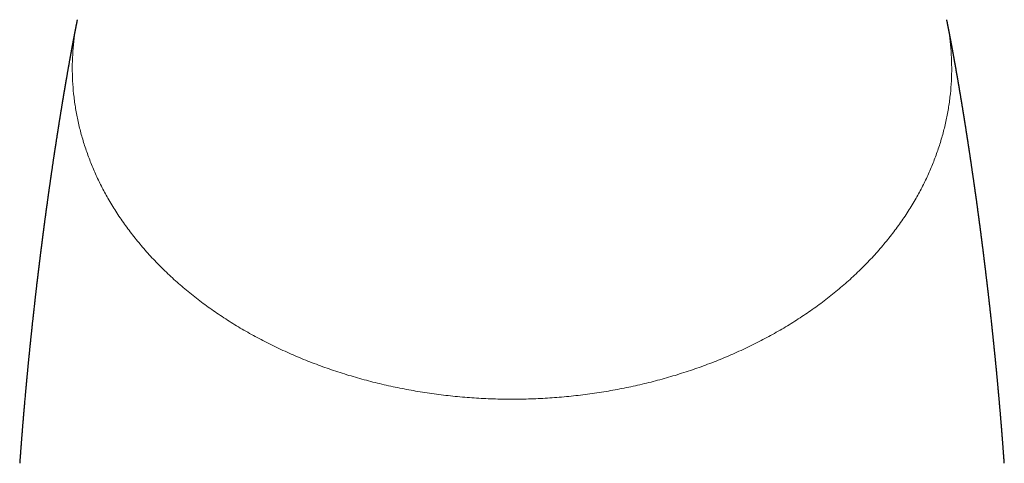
# Model space of a CAD drawing. Header units: millimetres. Extents: x 8 to 538, y 12 to 399.
# Tile 14 of 25: x 265 to 302, y 351 to 367. Entities that reach past the tile are written whole.
import ezdxf

# ---------------------------------------------------------------- set-up
doc = ezdxf.new("R2010")
doc.units = ezdxf.units.MM

msp = doc.modelspace()

# ---------------------------------------------------------------- linework, layer by layer
at = {"color": 7, "linetype": 'Continuous', "lineweight": 30}
for points, knots in [([(267.509, 367.342), (267.508, 367.336), (267.506, 367.325), (267.502, 367.309), (267.5, 367.294), (267.497, 367.282), (267.495, 367.272), (267.494, 367.265), (267.492, 367.258), (267.491, 367.251), (267.489, 367.243), (267.487, 367.233), (267.485, 367.221), (267.483, 367.209), (267.48, 367.198), (267.478, 367.188), (267.477, 367.179), (267.475, 367.172), (267.474, 367.164), (267.472, 367.155), (267.47, 367.145), (267.467, 367.133), (267.465, 367.12), (267.462, 367.107), (267.46, 367.095), (267.458, 367.083), (267.455, 367.072), (267.453, 367.061), (267.451, 367.05), (267.449, 367.038), (267.446, 367.025), (267.443, 367.011), (267.441, 366.996), (267.438, 366.983), (267.436, 366.971), (267.434, 366.961), (267.432, 366.95), (267.429, 366.939), (267.427, 366.926), (267.424, 366.913), (267.422, 366.899), (267.419, 366.885), (267.417, 366.874), (267.415, 366.865), (267.414, 366.857), (267.412, 366.849), (267.41, 366.84), (267.408, 366.829), (267.406, 366.816), (267.403, 366.802), (267.4, 366.786), (267.397, 366.77), (267.394, 366.756), (267.391, 366.741), (267.388, 366.725), (267.385, 366.708), (267.381, 366.689), (267.378, 366.669), (267.374, 366.648), (267.369, 366.626), (267.365, 366.604), (267.361, 366.582), (267.358, 366.564), (267.354, 366.547), (267.351, 366.531), (267.348, 366.513), (267.345, 366.495), (267.341, 366.478), (267.339, 366.463), (267.336, 366.448), (267.333, 366.435), (267.331, 366.421), (267.328, 366.407), (267.325, 366.39), (267.322, 366.372), (267.318, 366.353), (267.314, 366.333), (267.311, 366.314), (267.308, 366.297), (267.305, 366.282), (267.302, 366.268), (267.3, 366.252), (267.296, 366.235), (267.292, 366.214), (267.288, 366.193), (267.285, 366.171), (267.281, 366.152), (267.278, 366.136), (267.276, 366.124), (267.274, 366.113), (267.272, 366.102), (267.269, 366.089), (267.267, 366.074), (267.264, 366.056), (267.26, 366.038), (267.257, 366.019), (267.253, 365.998), (267.249, 365.977), (267.246, 365.958), (267.242, 365.938), (267.238, 365.916), (267.234, 365.893), (267.23, 365.869), (267.226, 365.847), (267.221, 365.82), (267.215, 365.789), (267.209, 365.754), (267.203, 365.72), (267.197, 365.685), (267.191, 365.656), (267.187, 365.632), (267.184, 365.613), (267.18, 365.593), (267.177, 365.573), (267.173, 365.551), (267.168, 365.526), (267.163, 365.496), (267.157, 365.463), (267.151, 365.427), (267.145, 365.393), (267.139, 365.361), (267.134, 365.332), (267.129, 365.304), (267.123, 365.27), (267.116, 365.228), (267.108, 365.18), (267.101, 365.143), (267.097, 365.117), (267.094, 365.101), (267.091, 365.083), (267.088, 365.062), (267.084, 365.041), (267.08, 365.02), (267.077, 365), (267.073, 364.978), (267.07, 364.957), (267.066, 364.936), (267.062, 364.916), (267.059, 364.898), (267.057, 364.882), (267.053, 364.863), (267.049, 364.84), (267.045, 364.816), (267.042, 364.795), (267.039, 364.778), (267.036, 364.76), (267.032, 364.74), (267.028, 364.716), (267.024, 364.69), (267.019, 364.663), (267.015, 364.636), (267.01, 364.61), (267.006, 364.584), (267.002, 364.559), (266.998, 364.536), (266.995, 364.515), (266.991, 364.494), (266.987, 364.469), (266.982, 364.44), (266.976, 364.407), (266.971, 364.373), (266.965, 364.34), (266.96, 364.306), (266.954, 364.27), (266.948, 364.235), (266.942, 364.2), (266.936, 364.165), (266.93, 364.128), (266.924, 364.091), (266.918, 364.054), (266.913, 364.021), (266.908, 363.989), (266.903, 363.96), (266.898, 363.929), (266.893, 363.899), (266.888, 363.866), (266.882, 363.833), (266.876, 363.797), (266.871, 363.761), (266.865, 363.724), (266.858, 363.685), (266.852, 363.643), (266.845, 363.6), (266.838, 363.557), (266.831, 363.516), (266.825, 363.478), (266.82, 363.444), (266.815, 363.413), (266.81, 363.384), (266.806, 363.355), (266.801, 363.324), (266.795, 363.289), (266.789, 363.251), (266.784, 363.215), (266.779, 363.183), (266.775, 363.158), (266.771, 363.135), (266.768, 363.114), (266.765, 363.098), (266.763, 363.083), (266.76, 363.066), (266.757, 363.046), (266.753, 363.02), (266.749, 362.993), (266.743, 362.952), (266.735, 362.901), (266.725, 362.838), (266.717, 362.79), (266.712, 362.755), (266.708, 362.732), (266.705, 362.708), (266.701, 362.682), (266.697, 362.655), (266.693, 362.628), (266.689, 362.603), (266.685, 362.581), (266.683, 362.563), (266.68, 362.544), (266.677, 362.524), (266.673, 362.5), (266.668, 362.466), (266.662, 362.425), (266.655, 362.38), (266.649, 362.339), (266.643, 362.302), (266.638, 362.268), (266.633, 362.236), (266.628, 362.202), (266.623, 362.167), (266.617, 362.13), (266.611, 362.091), (266.605, 362.05), (266.599, 362.008), (266.593, 361.968), (266.587, 361.927), (266.581, 361.886), (266.574, 361.842), (266.568, 361.799), (266.562, 361.756), (266.555, 361.71), (266.547, 361.658), (266.54, 361.605), (266.532, 361.553), (266.525, 361.505), (266.519, 361.462), (266.513, 361.421), (266.507, 361.378), (266.501, 361.336), (266.494, 361.291), (266.487, 361.244), (266.48, 361.189), (266.471, 361.132), (266.464, 361.077), (266.456, 361.023), (266.448, 360.97), (266.441, 360.919), (266.434, 360.872), (266.428, 360.828), (266.422, 360.785), (266.417, 360.744), (266.412, 360.708), (266.407, 360.677), (266.403, 360.648), (266.399, 360.615), (266.394, 360.579), (266.389, 360.543), (266.384, 360.509), (266.379, 360.477), (266.375, 360.448), (266.372, 360.42), (266.368, 360.394), (266.365, 360.371), (266.362, 360.352), (266.36, 360.336), (266.358, 360.32), (266.356, 360.304), (266.353, 360.286), (266.351, 360.267), (266.348, 360.245), (266.344, 360.22), (266.34, 360.193), (266.336, 360.162), (266.332, 360.131), (266.328, 360.101), (266.324, 360.074), (266.321, 360.048), (266.317, 360.023), (266.314, 359.998), (266.311, 359.973), (266.307, 359.949), (266.303, 359.915), (266.297, 359.87), (266.289, 359.814), (266.283, 359.766), (266.278, 359.728), (266.274, 359.703), (266.271, 359.68), (266.269, 359.658), (266.265, 359.634), (266.262, 359.608), (266.258, 359.582), (266.255, 359.558), (266.252, 359.534), (266.249, 359.511), (266.246, 359.49), (266.244, 359.471), (266.241, 359.454), (266.239, 359.435), (266.236, 359.415), (266.233, 359.392), (266.23, 359.365), (266.226, 359.334), (266.221, 359.3), (266.217, 359.265), (266.213, 359.234), (266.209, 359.205), (266.206, 359.18), (266.203, 359.156), (266.2, 359.133), (266.196, 359.107), (266.193, 359.08), (266.189, 359.049), (266.185, 359.015), (266.18, 358.981), (266.176, 358.945), (266.171, 358.91), (266.167, 358.877), (266.163, 358.846), (266.16, 358.82), (266.157, 358.799), (266.155, 358.782), (266.153, 358.767), (266.151, 358.749), (266.148, 358.727), (266.145, 358.702), (266.141, 358.675), (266.138, 358.647), (266.134, 358.619), (266.131, 358.592), (266.128, 358.568), (266.125, 358.546), (266.122, 358.522), (266.118, 358.493), (266.114, 358.458), (266.109, 358.421), (266.105, 358.385), (266.1, 358.35), (266.096, 358.315), (266.092, 358.284), (266.089, 358.255), (266.085, 358.229), (266.082, 358.203), (266.079, 358.176), (266.076, 358.149), (266.072, 358.122), (266.069, 358.092), (266.064, 358.058), (266.06, 358.022), (266.056, 357.986), (266.052, 357.954), (266.048, 357.926), (266.045, 357.9), (266.043, 357.878), (266.04, 357.858), (266.038, 357.84), (266.036, 357.821), (266.033, 357.798), (266.03, 357.771), (266.026, 357.743), (266.023, 357.715), (266.02, 357.689), (266.017, 357.663), (266.014, 357.639), (266.011, 357.619), (266.009, 357.599), (266.006, 357.577), (266.003, 357.549), (266, 357.519), (265.996, 357.488), (265.992, 357.457), (265.987, 357.413), (265.98, 357.358), (265.974, 357.301), (265.968, 357.256), (265.964, 357.222), (265.96, 357.187), (265.956, 357.15), (265.951, 357.11), (265.947, 357.068), (265.941, 357.021), (265.935, 356.972), (265.93, 356.92), (265.924, 356.873), (265.919, 356.828), (265.914, 356.787), (265.91, 356.751), (265.907, 356.721), (265.904, 356.697), (265.902, 356.676), (265.899, 356.653), (265.896, 356.623), (265.892, 356.587), (265.887, 356.545), (265.881, 356.488), (265.873, 356.418), (265.865, 356.353), (265.86, 356.307), (265.857, 356.28), (265.855, 356.257), (265.853, 356.239), (265.851, 356.226), (265.85, 356.213), (265.848, 356.2), (265.847, 356.182), (265.844, 356.162), (265.842, 356.138), (265.839, 356.113), (265.836, 356.088), (265.832, 356.049), (265.827, 355.999), (265.82, 355.938), (265.813, 355.879), (265.808, 355.829), (265.804, 355.788), (265.801, 355.758), (265.798, 355.732), (265.795, 355.709), (265.793, 355.688), (265.791, 355.665), (265.787, 355.636), (265.784, 355.601), (265.78, 355.561), (265.775, 355.519), (265.77, 355.472), (265.765, 355.42), (265.759, 355.362), (265.753, 355.313), (265.749, 355.273), (265.746, 355.244), (265.744, 355.219), (265.742, 355.199), (265.74, 355.18), (265.738, 355.159), (265.735, 355.134), (265.732, 355.102), (265.728, 355.067), (265.724, 355.023), (265.718, 354.971), (265.712, 354.911), (265.707, 354.857), (265.702, 354.813), (265.699, 354.783), (265.697, 354.76), (265.695, 354.742), (265.693, 354.724), (265.691, 354.703), (265.688, 354.675), (265.685, 354.643), (265.682, 354.608), (265.678, 354.573), (265.675, 354.539), (265.67, 354.494), (265.665, 354.44), (265.659, 354.377), (265.654, 354.322), (265.649, 354.274), (265.645, 354.235), (265.642, 354.198), (265.638, 354.165), (265.635, 354.135), (265.633, 354.106), (265.63, 354.076), (265.627, 354.047), (265.624, 354.02), (265.622, 353.994), (265.619, 353.965), (265.616, 353.935), (265.613, 353.902), (265.61, 353.867), (265.607, 353.832), (265.604, 353.8), (265.601, 353.773), (265.599, 353.752), (265.598, 353.735), (265.596, 353.72), (265.595, 353.705), (265.593, 353.685), (265.591, 353.659), (265.588, 353.628), (265.584, 353.593), (265.581, 353.56), (265.579, 353.53), (265.576, 353.502), (265.573, 353.472), (265.57, 353.441), (265.567, 353.409), (265.565, 353.379), (265.562, 353.351), (265.56, 353.323), (265.557, 353.293), (265.554, 353.259), (265.55, 353.219), (265.545, 353.155), (265.537, 353.067), (265.529, 352.982), (265.524, 352.922), (265.521, 352.89), (265.519, 352.862), (265.517, 352.838), (265.515, 352.817), (265.513, 352.792), (265.51, 352.763), (265.507, 352.727), (265.504, 352.689), (265.5, 352.642), (265.495, 352.586), (265.489, 352.52), (265.484, 352.463), (265.48, 352.417), (265.477, 352.381), (265.475, 352.348), (265.472, 352.318), (265.47, 352.294), (265.469, 352.277), (265.467, 352.263), (265.466, 352.249), (265.465, 352.232), (265.463, 352.211), (265.461, 352.182), (265.458, 352.144), (265.454, 352.099), (265.45, 352.054), (265.447, 352.01), (265.443, 351.966), (265.439, 351.922), (265.436, 351.88), (265.433, 351.844), (265.431, 351.815), (265.429, 351.793), (265.428, 351.776), (265.426, 351.758), (265.425, 351.738), (265.423, 351.716), (265.421, 351.685), (265.417, 351.646), (265.414, 351.599), (265.41, 351.549), (265.406, 351.503), (265.403, 351.462), (265.4, 351.427), (265.398, 351.394), (265.396, 351.365), (265.394, 351.343), (265.393, 351.327), (265.392, 351.314), (265.391, 351.301), (265.389, 351.286), (265.388, 351.265), (265.386, 351.237), (265.383, 351.203), (265.38, 351.159), (265.376, 351.108), (265.372, 351.054), (265.369, 351.014), (265.367, 350.986), (265.366, 350.97), (265.365, 350.955), (265.364, 350.941), (265.363, 350.927), (265.361, 350.912), (265.36, 350.892), (265.358, 350.865), (265.356, 350.832), (265.353, 350.79), (265.349, 350.742), (265.345, 350.687), (265.342, 350.644), (265.34, 350.62), (265.34, 350.617)], [0, 0, 0, 0, 0.002616, 0.004925, 0.006927, 0.008623, 0.010012, 0.011094, 0.011869, 0.01279, 0.013928, 0.015287, 0.016864, 0.01863, 0.020212, 0.021566, 0.022692, 0.023602, 0.024587, 0.025765, 0.027137, 0.028703, 0.030456, 0.032196, 0.033826, 0.035345, 0.036755, 0.038178, 0.039517, 0.040991, 0.042626, 0.044424, 0.046381, 0.048094, 0.04955, 0.050751, 0.051964, 0.053373, 0.054882, 0.056567, 0.058361, 0.059998, 0.061447, 0.062368, 0.063196, 0.064113, 0.065225, 0.066532, 0.068033, 0.069655, 0.071719, 0.073565, 0.075195, 0.076606, 0.078555, 0.080536, 0.082637, 0.084858, 0.087203, 0.089673, 0.092268, 0.094551, 0.096581, 0.098358, 0.099968, 0.101825, 0.103981, 0.105681, 0.10729, 0.108807, 0.110232, 0.111576, 0.113056, 0.114762, 0.116694, 0.118621, 0.120697, 0.122629, 0.124347, 0.12585, 0.127195, 0.128641, 0.130477, 0.132494, 0.134689, 0.136891, 0.138767, 0.14031, 0.141519, 0.14237, 0.143419, 0.144674, 0.146135, 0.147802, 0.149585, 0.151266, 0.153435, 0.155386, 0.157124, 0.158916, 0.160927, 0.163114, 0.165317, 0.167398, 0.169355, 0.172638, 0.17575, 0.178745, 0.18178, 0.184789, 0.186459, 0.188136, 0.18982, 0.191521, 0.193402, 0.195524, 0.197883, 0.200997, 0.204092, 0.206962, 0.209584, 0.211998, 0.214296, 0.21648, 0.22042, 0.224365, 0.228176, 0.229421, 0.230662, 0.232066, 0.233679, 0.235501, 0.237075, 0.238701, 0.240356, 0.24204, 0.24363, 0.245333, 0.246718, 0.247845, 0.249024, 0.251074, 0.253224, 0.254558, 0.255826, 0.257119, 0.258669, 0.260488, 0.262528, 0.264593, 0.266577, 0.268466, 0.270522, 0.27236, 0.273987, 0.27555, 0.277109, 0.278665, 0.281047, 0.283464, 0.285883, 0.288272, 0.290715, 0.293237, 0.295919, 0.298239, 0.300748, 0.303379, 0.306076, 0.308629, 0.310963, 0.313127, 0.315181, 0.317145, 0.319367, 0.321565, 0.323808, 0.326246, 0.32883, 0.331244, 0.333786, 0.336635, 0.339641, 0.342555, 0.345266, 0.34773, 0.350128, 0.351999, 0.353879, 0.35577, 0.357726, 0.35996, 0.362491, 0.365276, 0.366917, 0.368598, 0.370117, 0.371413, 0.372488, 0.373356, 0.374252, 0.375665, 0.377285, 0.379095, 0.380905, 0.385009, 0.388895, 0.392644, 0.394063, 0.395467, 0.396941, 0.398518, 0.400197, 0.401948, 0.403551, 0.404849, 0.405984, 0.406985, 0.40819, 0.409693, 0.411494, 0.41443, 0.417138, 0.419612, 0.421849, 0.423865, 0.425808, 0.427719, 0.429909, 0.432107, 0.43436, 0.436823, 0.439402, 0.441811, 0.444038, 0.4465, 0.449184, 0.451732, 0.454011, 0.456772, 0.459805, 0.462946, 0.466053, 0.468857, 0.471083, 0.473511, 0.475977, 0.478412, 0.480737, 0.483509, 0.486539, 0.489944, 0.493126, 0.495961, 0.498935, 0.501998, 0.5045, 0.506897, 0.509261, 0.511555, 0.513779, 0.515149, 0.516744, 0.518566, 0.520598, 0.522598, 0.524477, 0.526261, 0.527792, 0.529298, 0.530774, 0.532057, 0.533066, 0.533844, 0.534673, 0.535607, 0.536536, 0.537552, 0.538715, 0.540047, 0.541548, 0.543218, 0.544932, 0.546588, 0.548003, 0.549368, 0.550715, 0.552046, 0.553366, 0.554676, 0.555985, 0.558841, 0.561846, 0.564917, 0.566454, 0.567807, 0.568936, 0.56999, 0.571287, 0.572823, 0.574077, 0.575334, 0.576597, 0.577857, 0.578976, 0.579893, 0.580846, 0.581771, 0.582824, 0.584006, 0.585358, 0.586998, 0.588933, 0.59066, 0.592367, 0.593837, 0.595103, 0.596329, 0.597541, 0.598746, 0.60024, 0.601846, 0.603562, 0.605367, 0.607245, 0.609001, 0.610816, 0.612359, 0.613694, 0.614863, 0.61561, 0.616301, 0.617185, 0.618311, 0.619658, 0.621041, 0.622413, 0.623912, 0.625349, 0.626575, 0.62758, 0.628612, 0.630216, 0.632066, 0.633916, 0.635748, 0.637553, 0.639301, 0.640989, 0.642296, 0.643608, 0.644929, 0.646259, 0.647608, 0.648975, 0.650423, 0.6521, 0.654042, 0.655839, 0.657447, 0.658868, 0.660115, 0.661225, 0.662202, 0.663044, 0.663921, 0.665062, 0.66646, 0.66799, 0.669253, 0.670571, 0.671916, 0.673099, 0.674084, 0.674894, 0.676037, 0.677404, 0.678943, 0.680484, 0.682013, 0.68353, 0.686977, 0.69023, 0.691891, 0.693566, 0.695269, 0.697015, 0.698959, 0.701098, 0.703198, 0.705774, 0.708228, 0.710534, 0.712693, 0.714705, 0.716538, 0.718113, 0.719146, 0.720048, 0.721142, 0.722535, 0.724314, 0.726405, 0.728555, 0.73257, 0.736466, 0.737948, 0.739253, 0.740349, 0.741235, 0.741794, 0.742306, 0.742972, 0.743797, 0.744782, 0.745906, 0.74715, 0.748379, 0.749582, 0.75265, 0.755525, 0.758318, 0.761149, 0.762648, 0.764104, 0.765375, 0.766452, 0.767354, 0.768344, 0.769762, 0.771432, 0.773349, 0.775359, 0.777384, 0.780059, 0.782759, 0.785478, 0.787056, 0.788422, 0.789575, 0.790516, 0.791295, 0.792188, 0.793445, 0.794922, 0.796612, 0.79844, 0.80106, 0.803888, 0.806924, 0.808625, 0.810015, 0.811096, 0.811867, 0.812593, 0.813589, 0.814855, 0.816392, 0.818086, 0.819734, 0.821333, 0.822881, 0.825965, 0.828866, 0.831644, 0.833641, 0.83548, 0.837141, 0.838751, 0.840041, 0.841355, 0.842697, 0.844219, 0.845322, 0.846528, 0.847839, 0.849253, 0.85077, 0.852392, 0.854087, 0.855607, 0.856776, 0.857758, 0.858555, 0.859166, 0.859805, 0.860688, 0.861814, 0.863422, 0.865043, 0.866552, 0.867949, 0.869235, 0.87041, 0.872032, 0.87349, 0.874849, 0.876147, 0.877346, 0.878678, 0.880253, 0.882073, 0.884111, 0.889066, 0.89414, 0.895779, 0.897236, 0.898509, 0.899599, 0.900511, 0.901495, 0.902905, 0.904583, 0.906349, 0.908099, 0.911031, 0.913987, 0.917152, 0.91872, 0.920337, 0.921948, 0.923316, 0.924412, 0.925118, 0.925661, 0.926292, 0.927076, 0.928012, 0.929101, 0.931076, 0.933129, 0.935219, 0.937176, 0.939164, 0.941183, 0.943131, 0.944795, 0.946168, 0.947043, 0.947752, 0.948514, 0.949409, 0.950436, 0.951596, 0.953568, 0.955697, 0.957957, 0.960346, 0.961915, 0.963535, 0.96508, 0.966377, 0.967426, 0.968094, 0.9686, 0.969129, 0.969813, 0.970651, 0.971983, 0.973579, 0.975246, 0.977988, 0.980428, 0.982566, 0.983376, 0.984123, 0.984807, 0.985428, 0.985986, 0.986646, 0.987537, 0.988659, 0.990225, 0.992093, 0.994263, 0.996735, 0.999509, 1, 1, 1, 1]), ([(302.471, 350.616), (302.471, 350.617), (302.47, 350.636), (302.467, 350.672), (302.464, 350.722), (302.461, 350.765), (302.458, 350.802), (302.456, 350.832), (302.454, 350.854), (302.453, 350.869), (302.452, 350.879), (302.452, 350.888), (302.451, 350.899), (302.45, 350.914), (302.448, 350.933), (302.447, 350.954), (302.444, 350.988), (302.441, 351.03), (302.438, 351.079), (302.434, 351.121), (302.432, 351.159), (302.429, 351.194), (302.426, 351.232), (302.423, 351.275), (302.419, 351.325), (302.415, 351.378), (302.41, 351.436), (302.406, 351.498), (302.401, 351.562), (302.396, 351.616), (302.393, 351.66), (302.39, 351.692), (302.388, 351.723), (302.386, 351.752), (302.384, 351.777), (302.382, 351.796), (302.381, 351.81), (302.38, 351.822), (302.379, 351.837), (302.377, 351.858), (302.375, 351.889), (302.372, 351.925), (302.368, 351.968), (302.364, 352.018), (302.36, 352.074), (302.354, 352.138), (302.35, 352.195), (302.346, 352.24), (302.343, 352.27), (302.341, 352.294), (302.34, 352.313), (302.338, 352.333), (302.336, 352.361), (302.333, 352.399), (302.328, 352.449), (302.324, 352.502), (302.319, 352.559), (302.315, 352.608), (302.311, 352.648), (302.309, 352.678), (302.306, 352.707), (302.304, 352.732), (302.302, 352.754), (302.301, 352.773), (302.299, 352.789), (302.298, 352.805), (302.296, 352.823), (302.294, 352.847), (302.292, 352.873), (302.289, 352.902), (302.286, 352.939), (302.282, 352.983), (302.278, 353.033), (302.274, 353.079), (302.27, 353.121), (302.266, 353.161), (302.263, 353.194), (302.261, 353.22), (302.259, 353.241), (302.258, 353.258), (302.256, 353.273), (302.255, 353.286), (302.254, 353.297), (302.253, 353.312), (302.251, 353.332), (302.248, 353.36), (302.245, 353.393), (302.242, 353.43), (302.238, 353.471), (302.234, 353.514), (302.23, 353.558), (302.226, 353.599), (302.223, 353.638), (302.219, 353.675), (302.216, 353.716), (302.211, 353.76), (302.207, 353.809), (302.202, 353.86), (302.197, 353.912), (302.192, 353.967), (302.186, 354.025), (302.181, 354.086), (302.176, 354.137), (302.172, 354.175), (302.17, 354.199), (302.168, 354.218), (302.166, 354.234), (302.165, 354.25), (302.163, 354.27), (302.16, 354.296), (302.157, 354.326), (302.154, 354.359), (302.151, 354.393), (302.148, 354.425), (302.145, 354.456), (302.141, 354.491), (302.137, 354.53), (302.133, 354.571), (302.13, 354.608), (302.126, 354.642), (302.123, 354.675), (302.12, 354.706), (302.117, 354.738), (302.112, 354.78), (302.107, 354.832), (302.101, 354.894), (302.094, 354.961), (302.088, 355.017), (302.084, 355.064), (302.08, 355.1), (302.076, 355.135), (302.073, 355.167), (302.07, 355.193), (302.068, 355.212), (302.067, 355.226), (302.066, 355.238), (302.064, 355.252), (302.063, 355.268), (302.06, 355.291), (302.057, 355.321), (302.053, 355.359), (302.048, 355.403), (302.043, 355.451), (302.038, 355.505), (302.033, 355.55), (302.029, 355.587), (302.026, 355.613), (302.023, 355.64), (302.021, 355.665), (302.018, 355.687), (302.017, 355.705), (302.015, 355.719), (302.014, 355.733), (302.012, 355.75), (302.009, 355.773), (302.006, 355.801), (302, 355.861), (301.99, 355.951), (301.981, 356.037), (301.975, 356.09), (301.973, 356.112), (301.97, 356.132), (301.968, 356.151), (301.966, 356.168), (301.965, 356.184), (301.963, 356.2), (301.961, 356.219), (301.958, 356.24), (301.956, 356.265), (301.953, 356.292), (301.95, 356.32), (301.947, 356.346), (301.944, 356.371), (301.94, 356.406), (301.935, 356.449), (301.93, 356.498), (301.925, 356.54), (301.921, 356.576), (301.918, 356.602), (301.916, 356.619), (301.915, 356.63), (301.914, 356.639), (301.913, 356.647), (301.912, 356.656), (301.911, 356.669), (301.909, 356.686), (301.906, 356.709), (301.903, 356.736), (301.898, 356.778), (301.892, 356.833), (301.884, 356.899), (301.878, 356.956), (301.872, 357.005), (301.867, 357.046), (301.864, 357.079), (301.861, 357.105), (301.858, 357.124), (301.856, 357.144), (301.853, 357.17), (301.849, 357.202), (301.845, 357.236), (301.841, 357.269), (301.838, 357.299), (301.835, 357.325), (301.832, 357.346), (301.83, 357.365), (301.828, 357.384), (301.825, 357.405), (301.823, 357.428), (301.819, 357.455), (301.816, 357.487), (301.811, 357.525), (301.806, 357.566), (301.801, 357.607), (301.796, 357.652), (301.79, 357.7), (301.784, 357.754), (301.777, 357.807), (301.772, 357.855), (301.767, 357.897), (301.762, 357.933), (301.758, 357.97), (301.753, 358.006), (301.749, 358.038), (301.746, 358.062), (301.744, 358.082), (301.742, 358.102), (301.739, 358.125), (301.736, 358.151), (301.732, 358.178), (301.729, 358.205), (301.726, 358.23), (301.723, 358.254), (301.72, 358.275), (301.718, 358.293), (301.716, 358.308), (301.714, 358.324), (301.712, 358.344), (301.709, 358.369), (301.705, 358.398), (301.701, 358.433), (301.696, 358.468), (301.692, 358.502), (301.688, 358.532), (301.685, 358.559), (301.682, 358.584), (301.679, 358.606), (301.675, 358.64), (301.669, 358.686), (301.662, 358.744), (301.654, 358.803), (301.648, 358.854), (301.642, 358.896), (301.638, 358.927), (301.635, 358.955), (301.631, 358.98), (301.629, 359), (301.626, 359.019), (301.624, 359.04), (301.62, 359.066), (301.617, 359.095), (301.613, 359.126), (301.609, 359.157), (301.605, 359.184), (301.602, 359.209), (301.599, 359.231), (301.596, 359.254), (301.593, 359.28), (301.589, 359.308), (301.585, 359.338), (301.581, 359.367), (301.576, 359.408), (301.569, 359.461), (301.562, 359.511), (301.558, 359.546), (301.555, 359.569), (301.552, 359.592), (301.549, 359.615), (301.545, 359.639), (301.542, 359.665), (301.538, 359.693), (301.534, 359.722), (301.531, 359.75), (301.527, 359.777), (301.524, 359.8), (301.521, 359.821), (301.519, 359.839), (301.516, 359.856), (301.514, 359.871), (301.513, 359.885), (301.511, 359.898), (301.509, 359.911), (301.507, 359.926), (301.505, 359.943), (301.502, 359.964), (301.499, 359.985), (301.496, 360.007), (301.493, 360.032), (301.489, 360.059), (301.486, 360.086), (301.482, 360.109), (301.479, 360.13), (301.476, 360.153), (301.471, 360.192), (301.464, 360.245), (301.456, 360.304), (301.449, 360.355), (301.443, 360.397), (301.437, 360.438), (301.432, 360.48), (301.426, 360.522), (301.42, 360.565), (301.414, 360.607), (301.408, 360.65), (301.402, 360.694), (301.396, 360.737), (301.39, 360.777), (301.385, 360.811), (301.381, 360.842), (301.376, 360.875), (301.372, 360.908), (301.367, 360.941), (301.362, 360.975), (301.357, 361.011), (301.352, 361.045), (301.348, 361.077), (301.344, 361.105), (301.34, 361.129), (301.337, 361.151), (301.333, 361.179), (301.328, 361.213), (301.323, 361.254), (301.317, 361.296), (301.31, 361.343), (301.302, 361.396), (301.294, 361.453), (301.286, 361.509), (301.278, 361.565), (301.269, 361.622), (301.262, 361.673), (301.255, 361.72), (301.249, 361.76), (301.243, 361.8), (301.238, 361.834), (301.234, 361.864), (301.23, 361.889), (301.226, 361.917), (301.221, 361.948), (301.216, 361.983), (301.211, 362.02), (301.205, 362.056), (301.2, 362.09), (301.196, 362.121), (301.192, 362.147), (301.188, 362.172), (301.184, 362.198), (301.18, 362.226), (301.175, 362.259), (301.17, 362.294), (301.164, 362.331), (301.159, 362.365), (301.154, 362.4), (301.148, 362.438), (301.142, 362.479), (301.135, 362.522), (301.129, 362.559), (301.124, 362.594), (301.119, 362.627), (301.114, 362.661), (301.108, 362.696), (301.103, 362.733), (301.097, 362.77), (301.091, 362.807), (301.085, 362.845), (301.08, 362.882), (301.074, 362.917), (301.069, 362.95), (301.065, 362.98), (301.06, 363.008), (301.056, 363.036), (301.051, 363.064), (301.047, 363.095), (301.041, 363.128), (301.036, 363.162), (301.03, 363.198), (301.025, 363.233), (301.02, 363.267), (301.015, 363.299), (301.009, 363.333), (301.004, 363.368), (300.998, 363.404), (300.993, 363.436), (300.988, 363.467), (300.983, 363.497), (300.978, 363.529), (300.973, 363.562), (300.967, 363.595), (300.962, 363.628), (300.957, 363.659), (300.952, 363.689), (300.947, 363.72), (300.942, 363.751), (300.937, 363.782), (300.933, 363.811), (300.928, 363.839), (300.924, 363.864), (300.921, 363.885), (300.918, 363.904), (300.914, 363.924), (300.911, 363.947), (300.905, 363.984), (300.897, 364.032), (300.887, 364.089), (300.88, 364.135), (300.874, 364.169), (300.87, 364.194), (300.866, 364.219), (300.862, 364.246), (300.857, 364.274), (300.852, 364.303), (300.848, 364.331), (300.843, 364.358), (300.838, 364.386), (300.833, 364.416), (300.828, 364.447), (300.823, 364.481), (300.817, 364.516), (300.811, 364.551), (300.805, 364.584), (300.8, 364.615), (300.795, 364.646), (300.79, 364.675), (300.786, 364.7), (300.782, 364.722), (300.778, 364.745), (300.774, 364.77), (300.769, 364.799), (300.764, 364.83), (300.758, 364.861), (300.754, 364.89), (300.749, 364.917), (300.744, 364.944), (300.739, 364.974), (300.733, 365.007), (300.728, 365.04), (300.722, 365.074), (300.716, 365.106), (300.711, 365.139), (300.706, 365.168), (300.701, 365.197), (300.696, 365.224), (300.692, 365.246), (300.689, 365.265), (300.686, 365.283), (300.682, 365.302), (300.679, 365.323), (300.674, 365.348), (300.669, 365.376), (300.664, 365.406), (300.659, 365.434), (300.654, 365.462), (300.65, 365.489), (300.645, 365.515), (300.64, 365.542), (300.635, 365.57), (300.63, 365.598), (300.625, 365.625), (300.621, 365.652), (300.616, 365.677), (300.612, 365.7), (300.608, 365.721), (300.605, 365.742), (300.601, 365.762), (300.597, 365.783), (300.593, 365.804), (300.59, 365.825), (300.586, 365.845), (300.583, 365.865), (300.579, 365.885), (300.575, 365.907), (300.571, 365.93), (300.567, 365.953), (300.563, 365.976), (300.559, 365.998), (300.555, 366.019), (300.551, 366.039), (300.547, 366.059), (300.544, 366.08), (300.54, 366.101), (300.536, 366.122), (300.532, 366.141), (300.529, 366.159), (300.526, 366.177), (300.522, 366.197), (300.518, 366.218), (300.514, 366.24), (300.51, 366.263), (300.506, 366.285), (300.502, 366.306), (300.498, 366.327), (300.495, 366.346), (300.491, 366.364), (300.488, 366.381), (300.485, 366.397), (300.482, 366.414), (300.479, 366.431), (300.475, 366.45), (300.472, 366.467), (300.469, 366.482), (300.467, 366.495), (300.465, 366.505), (300.463, 366.514), (300.461, 366.524), (300.459, 366.535), (300.457, 366.549), (300.454, 366.565), (300.45, 366.583), (300.447, 366.601), (300.444, 366.617), (300.441, 366.632), (300.438, 366.646), (300.435, 366.662), (300.432, 366.681), (300.428, 366.7), (300.424, 366.719), (300.421, 366.737), (300.418, 366.753), (300.415, 366.768), (300.412, 366.782), (300.41, 366.795), (300.407, 366.809), (300.404, 366.825), (300.401, 366.841), (300.398, 366.857), (300.395, 366.871), (300.393, 366.883), (300.391, 366.895), (300.388, 366.907), (300.386, 366.92), (300.383, 366.934), (300.381, 366.947), (300.378, 366.958), (300.376, 366.968), (300.375, 366.977), (300.373, 366.986), (300.371, 366.994), (300.37, 367.003), (300.367, 367.014), (300.365, 367.027), (300.362, 367.041), (300.359, 367.055), (300.357, 367.069), (300.354, 367.083), (300.351, 367.095), (300.349, 367.107), (300.347, 367.118), (300.345, 367.129), (300.343, 367.14), (300.339, 367.156), (300.335, 367.178), (300.33, 367.205), (300.326, 367.226), (300.323, 367.24), (300.321, 367.25), (300.319, 367.261), (300.316, 367.274), (300.313, 367.289), (300.31, 367.305), (300.306, 367.323), (300.303, 367.336), (300.302, 367.342)], [0, 0, 0, 0, 0.000056, 0.002609, 0.004858, 0.006803, 0.008445, 0.009783, 0.010818, 0.011417, 0.011829, 0.01217, 0.012671, 0.013339, 0.014175, 0.015177, 0.01627, 0.018698, 0.020874, 0.022796, 0.024469, 0.026018, 0.0275, 0.029638, 0.031793, 0.034236, 0.036868, 0.039627, 0.042522, 0.045586, 0.046986, 0.048419, 0.049886, 0.051256, 0.05238, 0.053243, 0.053868, 0.0543, 0.054785, 0.055872, 0.057242, 0.058895, 0.060834, 0.06308, 0.065639, 0.068511, 0.071696, 0.073387, 0.074744, 0.075744, 0.076558, 0.077437, 0.078382, 0.080409, 0.082677, 0.085107, 0.087681, 0.0904, 0.091788, 0.093207, 0.094529, 0.095688, 0.096684, 0.097517, 0.098188, 0.098862, 0.099699, 0.100761, 0.102038, 0.103354, 0.104644, 0.107101, 0.109455, 0.111471, 0.113406, 0.115251, 0.116898, 0.117949, 0.118878, 0.119684, 0.120367, 0.120928, 0.121373, 0.121959, 0.122911, 0.124186, 0.125783, 0.127527, 0.129171, 0.131428, 0.133459, 0.135285, 0.13705, 0.138782, 0.140504, 0.142664, 0.144905, 0.14723, 0.149641, 0.152159, 0.154831, 0.157658, 0.160605, 0.161906, 0.162994, 0.16387, 0.164534, 0.165194, 0.166139, 0.167369, 0.168747, 0.170349, 0.171945, 0.173459, 0.174893, 0.176245, 0.178362, 0.180243, 0.181929, 0.183528, 0.185046, 0.186484, 0.187945, 0.189546, 0.192305, 0.195233, 0.198317, 0.201587, 0.203209, 0.204875, 0.206585, 0.208149, 0.20938, 0.210276, 0.210821, 0.211341, 0.211984, 0.21275, 0.213639, 0.215189, 0.217012, 0.219081, 0.221371, 0.223882, 0.226613, 0.227826, 0.229078, 0.23037, 0.231619, 0.232665, 0.233504, 0.234135, 0.234613, 0.235503, 0.236605, 0.237918, 0.239443, 0.245141, 0.250698, 0.251788, 0.252812, 0.253772, 0.254667, 0.255496, 0.25626, 0.256968, 0.257841, 0.258852, 0.260079, 0.261434, 0.262743, 0.264002, 0.26521, 0.266366, 0.269036, 0.271387, 0.273422, 0.275158, 0.2766, 0.277172, 0.27768, 0.278123, 0.278503, 0.278883, 0.279427, 0.280289, 0.281388, 0.282725, 0.284181, 0.287537, 0.290737, 0.293783, 0.295866, 0.297878, 0.299783, 0.300777, 0.301665, 0.302561, 0.303711, 0.30542, 0.307199, 0.308817, 0.310274, 0.311552, 0.312612, 0.313456, 0.314323, 0.315344, 0.316521, 0.317853, 0.319327, 0.321244, 0.323353, 0.325464, 0.327287, 0.330005, 0.332657, 0.335276, 0.337973, 0.339746, 0.341563, 0.343399, 0.345252, 0.347015, 0.348082, 0.348987, 0.349929, 0.351078, 0.352428, 0.353828, 0.355205, 0.356448, 0.357669, 0.358757, 0.359659, 0.360375, 0.361004, 0.362102, 0.363369, 0.364817, 0.366562, 0.368631, 0.370163, 0.371735, 0.373132, 0.374344, 0.375474, 0.376591, 0.379526, 0.382414, 0.385423, 0.388629, 0.390251, 0.391851, 0.393392, 0.394713, 0.395586, 0.396509, 0.397616, 0.398907, 0.40054, 0.402144, 0.403721, 0.405218, 0.406486, 0.407529, 0.408666, 0.410027, 0.411566, 0.413107, 0.414635, 0.416149, 0.419591, 0.42284, 0.424023, 0.425213, 0.426414, 0.42763, 0.428862, 0.430173, 0.431707, 0.433299, 0.434835, 0.436225, 0.437471, 0.438571, 0.439531, 0.440408, 0.441215, 0.441952, 0.44262, 0.443253, 0.444051, 0.444983, 0.446091, 0.447273, 0.448458, 0.449645, 0.451251, 0.452734, 0.453956, 0.454986, 0.456188, 0.457614, 0.461249, 0.464792, 0.467203, 0.469503, 0.471717, 0.473915, 0.476277, 0.478701, 0.48097, 0.48319, 0.485642, 0.488322, 0.49035, 0.492208, 0.493899, 0.495655, 0.497616, 0.499383, 0.501276, 0.503296, 0.505312, 0.507103, 0.508637, 0.50995, 0.511157, 0.512387, 0.514643, 0.516968, 0.519325, 0.521802, 0.525071, 0.528344, 0.531553, 0.53476, 0.53804, 0.541289, 0.543744, 0.546098, 0.548423, 0.550709, 0.552127, 0.55355, 0.555168, 0.557028, 0.559129, 0.561349, 0.563519, 0.565601, 0.567429, 0.568987, 0.570359, 0.571883, 0.573578, 0.575441, 0.577822, 0.580003, 0.582003, 0.584065, 0.58626, 0.589057, 0.591587, 0.594046, 0.595951, 0.597966, 0.600092, 0.602312, 0.604562, 0.606837, 0.609243, 0.611588, 0.613979, 0.616196, 0.61824, 0.620117, 0.621909, 0.623645, 0.625327, 0.62739, 0.629473, 0.631644, 0.634021, 0.636436, 0.638487, 0.6405, 0.642702, 0.645103, 0.647492, 0.649629, 0.651565, 0.653528, 0.655621, 0.657844, 0.660088, 0.662316, 0.664389, 0.666342, 0.668431, 0.670693, 0.6726, 0.674626, 0.67666, 0.678379, 0.67976, 0.680957, 0.682346, 0.683938, 0.685727, 0.689968, 0.693944, 0.697764, 0.699538, 0.701281, 0.703024, 0.704904, 0.706937, 0.709086, 0.711105, 0.712946, 0.715046, 0.717193, 0.719452, 0.72189, 0.724523, 0.727183, 0.729605, 0.731817, 0.734117, 0.736559, 0.738343, 0.739928, 0.741548, 0.743427, 0.745562, 0.748176, 0.750566, 0.752745, 0.754836, 0.756897, 0.759118, 0.761892, 0.764486, 0.767033, 0.769876, 0.772338, 0.774754, 0.777088, 0.779289, 0.781219, 0.782557, 0.783982, 0.785576, 0.787338, 0.789204, 0.791773, 0.794239, 0.796624, 0.798959, 0.801245, 0.803478, 0.805709, 0.808158, 0.810566, 0.813008, 0.815332, 0.817534, 0.819566, 0.821407, 0.823268, 0.824998, 0.826893, 0.828864, 0.830762, 0.832585, 0.834344, 0.836127, 0.838094, 0.840247, 0.842448, 0.844466, 0.846728, 0.848699, 0.850485, 0.852339, 0.854365, 0.856476, 0.858509, 0.860313, 0.86197, 0.863736, 0.865668, 0.867766, 0.869998, 0.872283, 0.87442, 0.876598, 0.878728, 0.880688, 0.882478, 0.884291, 0.885859, 0.887565, 0.88941, 0.891392, 0.893272, 0.894895, 0.896259, 0.897283, 0.898137, 0.899148, 0.900376, 0.901821, 0.903483, 0.905663, 0.907671, 0.909469, 0.911057, 0.912435, 0.914225, 0.916322, 0.918727, 0.920766, 0.922775, 0.924645, 0.926378, 0.927972, 0.929441, 0.931046, 0.932829, 0.93479, 0.936758, 0.938472, 0.939931, 0.941202, 0.942628, 0.944262, 0.946103, 0.947538, 0.948931, 0.950204, 0.951358, 0.952392, 0.953318, 0.954375, 0.955792, 0.957478, 0.959371, 0.961165, 0.962814, 0.964707, 0.966366, 0.967803, 0.969203, 0.970625, 0.972066, 0.973529, 0.97709, 0.980905, 0.98452, 0.985581, 0.986879, 0.98843, 0.990236, 0.992296, 0.99461, 0.997178, 1, 1, 1, 1])]:
    msp.add_open_spline(points, degree=3, knots=knots, dxfattribs=at)
at = {"color": 8, "linetype": 'Continuous', "lineweight": 0}
for points, knots in [([(283.906, 353.032), (283.667, 353.034), (283.191, 353.039), (282.477, 353.076), (281.766, 353.135), (281.059, 353.218), (280.361, 353.322), (279.673, 353.449), (278.997, 353.596), (278.329, 353.765), (277.667, 353.956), (277.012, 354.17), (276.365, 354.407), (275.732, 354.664), (275.114, 354.942), (274.515, 355.238), (273.936, 355.552), (273.379, 355.883), (272.84, 356.232), (272.318, 356.6), (271.813, 356.988), (271.328, 357.394), (270.867, 357.817), (270.43, 358.255), (270.021, 358.705), (269.639, 359.166), (269.287, 359.636), (268.961, 360.118), (268.672, 360.595), (268.418, 361.066), (268.196, 361.53), (267.998, 362), (267.825, 362.475), (267.677, 362.956), (267.554, 363.441), (267.456, 363.93), (267.384, 364.421), (267.339, 364.915), (267.32, 365.409), (267.328, 365.904), (267.364, 366.397), (267.422, 366.878), (267.482, 367.192), (267.51, 367.344)], [0, 0, 0, 0, 0.025471, 0.05094, 0.076409, 0.101881, 0.127354, 0.152374, 0.177396, 0.202418, 0.227441, 0.252918, 0.278396, 0.303875, 0.329354, 0.354834, 0.379862, 0.40489, 0.42992, 0.45495, 0.480438, 0.505928, 0.531421, 0.556917, 0.582416, 0.607462, 0.632509, 0.657556, 0.682604, 0.705377, 0.728153, 0.750933, 0.773716, 0.796502, 0.819292, 0.842083, 0.864875, 0.887667, 0.910459, 0.933255, 0.956055, 0.97886, 1, 1, 1, 1]), ([(283.906, 353.032), (284.144, 353.034), (284.621, 353.039), (285.334, 353.076), (286.045, 353.135), (286.753, 353.218), (287.451, 353.322), (288.138, 353.449), (288.814, 353.596), (289.482, 353.765), (290.144, 353.956), (290.799, 354.17), (291.446, 354.407), (292.079, 354.664), (292.698, 354.942), (293.296, 355.238), (293.875, 355.552), (294.433, 355.883), (294.972, 356.232), (295.494, 356.6), (295.998, 356.988), (296.483, 357.394), (296.944, 357.817), (297.381, 358.255), (297.791, 358.705), (298.172, 359.166), (298.525, 359.636), (298.851, 360.118), (299.14, 360.595), (299.394, 361.066), (299.616, 361.53), (299.813, 362), (299.987, 362.475), (300.135, 362.956), (300.258, 363.441), (300.355, 363.93), (300.427, 364.421), (300.473, 364.915), (300.491, 365.409), (300.483, 365.904), (300.448, 366.397), (300.39, 366.878), (300.33, 367.192), (300.301, 367.344)], [0, 0, 0, 0, 0.0254706, 0.0509397, 0.0764093, 0.1018806, 0.127354, 0.1523742, 0.1773957, 0.2024179, 0.2274405, 0.2529183, 0.2783964, 0.3038747, 0.3293537, 0.3548343, 0.3798618, 0.4048903, 0.4299196, 0.45495, 0.4804377, 0.5059281, 0.5314211, 0.5569168, 0.5824156, 0.6074616, 0.6325086, 0.6575558, 0.6826038, 0.705377, 0.7281532, 0.7509326, 0.7737156, 0.796502, 0.8192918, 0.8420831, 0.8648748, 0.8876666, 0.9104592, 0.9332549, 0.9560549, 0.9788598, 1, 1, 1, 1])]:
    msp.add_open_spline(points, degree=3, knots=knots, dxfattribs=at)

doc.saveas('drawing.dxf')
